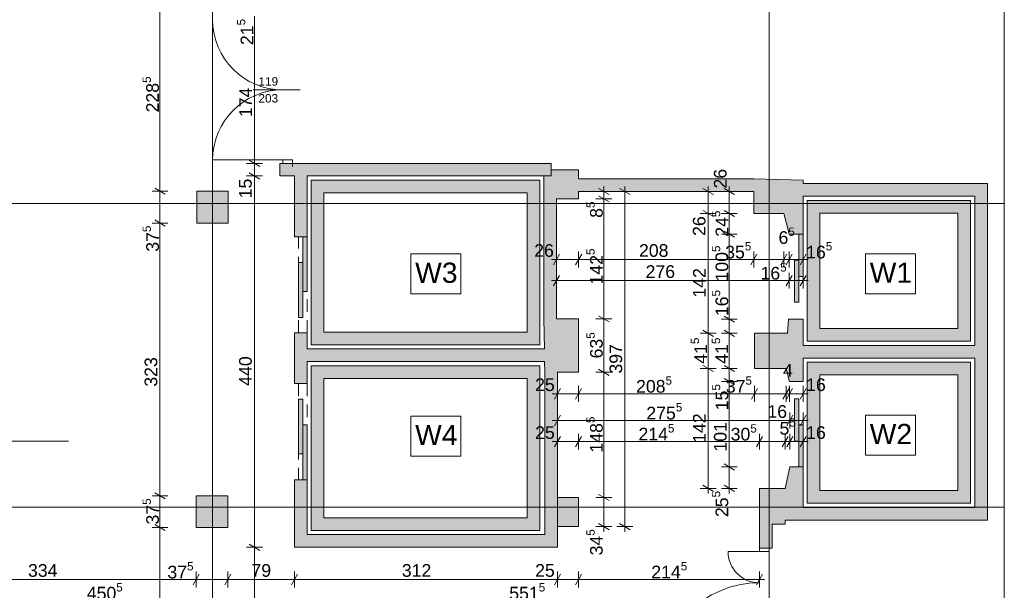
# Paper-space layout 'A-03 INWENTARYZACJA - PIĘTRO 0' of a CAD drawing. Header units: millimetres. Extents: x 0 to 594, y 0 to 297.
# Tile 6 of 11: x 176 to 293, y 100 to 167. Entities that reach past the tile are written whole.
import ezdxf
from ezdxf.xclip import XClip

# ---------------------------------------------------------------- set-up
doc = ezdxf.new("R2010")
doc.units = ezdxf.units.MM
doc.header["$MEASUREMENT"] = 0
doc.header["$XCLIPFRAME"] = 0
for name, pattern in [('ACAD_ISO03W100', [300, 120, -180]), ('DASHDOTX2', [1000, 500, -250, 0, -250]), ('Przer. długie kreski', [2.5, 1.5, -1]), ('PRZERYWANA_DU_A', [550, 350.0000000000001, -199.9999999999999])]:
    doc.linetypes.add(name, pattern=pattern)
for name, color, linetype, lineweight in [('0_Nr_pióra__2', 8, 'Continuous', 13), ('A_linie przekroju_Nr_pióra__1', 7, 'Continuous', 20), ('A_opis pomieszczeń_Nr_pióra__1', 7, 'Continuous', 20), ('A_winda_Nr_pióra__1', 7, 'Continuous', 20), ('A_wymiary_Nr_pióra__1', 7, 'Continuous', 20), ('A_wymiary_Nr_pióra__2', 8, 'Continuous', 13), ('A_ściany_Nr_pióra__1', 7, 'Continuous', 20), ('Drzwi Archicad_Nr_pióra__1', 7, 'Continuous', 20), ('Znaczniki drzwi Archicada_Nr_pióra__3', 252, 'Continuous', 13)]:
    doc.layers.add(name, color=color, linetype=linetype, lineweight=lineweight)
doc.layers.add('A_osie_Nr_pióra__16', color=7, linetype='Continuous', lineweight=5, true_color=0x0f0f0f)
for name, color, linetype in [('A_podrys', 7, 'Continuous'), ('A_winda', 7, 'Continuous'), ('A_ściany', 7, 'Continuous')]:
    doc.layers.add(name, color=color, linetype=linetype)
doc.styles.add('STYL_AUTOMATYCZNY_1', font='arial.ttf')
doc.styles.add('STYL_AUTOMATYCZNY_4', font='arial.ttf')

# ---------------------------------------------------------------- blocks, each defined once
blk = doc.blocks.new('Rysunek_2_2', base_point=(-1576.42581689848, -299.4387813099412))
at = {"layer": 'A_winda', "linetype": 'Continuous', "lineweight": 0, "true_color": 0xfdfdfd}
h = blk.add_hatch(color=7, dxfattribs=at)
h.paths.add_polyline_path([(210.5962920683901, 148.3860527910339), (210.5962920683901, 128.8860527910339), (237.6855170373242, 128.8860527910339), (237.6855170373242, 148.3860527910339)])
h.paths.add_polyline_path([(236.1855170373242, 146.8860527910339), (236.1855170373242, 130.3860527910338), (212.0962920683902, 130.3860527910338), (212.0962920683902, 146.8860527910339)], flags=0)
h = blk.add_hatch(color=7, dxfattribs=at)
h.paths.add_polyline_path([(269.405517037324, 145.9860527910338), (269.405517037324, 129.3115527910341), (288.7655170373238, 129.3115527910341), (288.7655170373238, 145.9860527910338)])
h.paths.add_polyline_path([(287.2655170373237, 144.4860527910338), (287.2655170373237, 130.8115527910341), (270.905517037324, 130.8115527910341), (270.905517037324, 144.4860527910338)], flags=0)
for points in [[(209.59629206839, 135.1960527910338), (210.09629206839, 135.1960527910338), (210.09629206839, 141.6960527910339), (209.59629206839, 141.6960527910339)], [(268.405517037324, 136.9874520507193), (268.9055170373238, 136.9874520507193), (268.9055170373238, 141.9874520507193), (268.405517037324, 141.9874520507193)], [(267.9055170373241, 133.9280147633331), (268.405517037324, 133.9280147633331), (268.405517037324, 138.9280147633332), (267.9055170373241, 138.9280147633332)], [(209.0962920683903, 132.1366155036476), (209.59629206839, 132.1366155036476), (209.59629206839, 138.6366155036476), (209.0962920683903, 138.6366155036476)], [(209.0962920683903, 122.45549007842), (209.0962920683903, 115.95549007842), (209.59629206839, 115.95549007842), (209.59629206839, 122.45549007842)], [(267.9055170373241, 122.4679843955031), (267.9055170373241, 117.467984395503), (268.405517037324, 117.467984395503), (268.405517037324, 122.4679843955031)], [(209.59629206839, 119.3960527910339), (209.59629206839, 112.8960527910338), (210.09629206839, 112.8960527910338), (210.09629206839, 119.3960527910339)], [(268.405517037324, 119.4085471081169), (268.405517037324, 114.4085471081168), (268.9055170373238, 114.4085471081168), (268.9055170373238, 119.4085471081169)]]:
    blk.add_hatch(color=7, dxfattribs=at).paths.add_polyline_path(points)
h = blk.add_hatch(color=7, dxfattribs=at)
h.paths.add_polyline_path([(210.5962920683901, 126.3860527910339), (210.5962920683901, 106.8860527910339), (237.6855170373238, 106.8860527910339), (237.6855170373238, 126.3860527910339)])
h.paths.add_polyline_path([(236.1855170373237, 124.8860527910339), (236.1855170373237, 108.3860527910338), (212.0962920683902, 108.3860527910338), (212.0962920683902, 124.8860527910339)], flags=0)
h = blk.add_hatch(color=7, dxfattribs=at)
h.paths.add_polyline_path([(288.7655170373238, 126.811552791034), (269.405517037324, 126.811552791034), (269.405517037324, 110.1040527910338), (288.7655170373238, 110.1040527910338)])
h.paths.add_polyline_path([(287.2655170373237, 125.311552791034), (287.2655170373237, 111.6040527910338), (270.905517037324, 111.6040527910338), (270.905517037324, 125.311552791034)], flags=0)
at = {"layer": 'A_ściany', "linetype": 'Continuous', "lineweight": 0, "true_color": 0x000000}
for points in [[(206.8562920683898, 148.8860527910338), (239.0555170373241, 148.8860527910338), (239.0555170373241, 150.3860527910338), (208.3562920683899, 150.3860527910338)], [(206.8562920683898, 148.8860527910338), (208.3562921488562, 150.3860528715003), (206.8562920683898, 150.3860528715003)], [(242.2955170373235, 146.186052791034), (242.2955170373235, 149.636052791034), (239.0516011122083, 149.636052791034), (239.0516011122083, 148.8860527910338), (238.1755170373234, 148.8860527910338), (238.1755170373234, 146.186052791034)], [(210.09629206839, 148.8860527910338), (208.5962920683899, 148.8860527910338), (208.5962920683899, 141.6960527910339), (210.09629206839, 141.6960527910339)], [(242.2955170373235, 147.0360527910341), (263.0755170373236, 147.0360527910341), (263.0755170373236, 148.5360527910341), (242.2955170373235, 148.5360527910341)], [(268.9055173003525, 148.3761220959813), (263.0755170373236, 148.5360527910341), (263.0755170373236, 144.4325283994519), (266.6155170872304, 144.4325283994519), (267.265516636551, 141.9874517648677), (268.9055173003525, 141.9874523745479)], [(290.7655170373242, 147.9860527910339), (268.9055173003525, 147.9860527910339), (268.9055173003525, 146.4860527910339), (290.7655170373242, 146.4860527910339)], [(197.0212048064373, 147.0760527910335), (197.0212048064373, 143.3160527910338), (200.7212048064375, 143.3160527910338), (200.7212048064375, 147.0760527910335)], [(239.6755170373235, 131.956052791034), (239.6755170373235, 146.186052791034), (238.1755170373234, 146.186052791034), (238.1755170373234, 131.956052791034)], [(290.765517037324, 108.1040527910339), (290.765517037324, 146.4860527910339), (289.2655170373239, 146.4860527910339), (289.2655170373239, 109.6040527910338)], [(242.2855170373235, 125.6260527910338), (242.2855170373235, 131.956052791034), (238.1755170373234, 131.956052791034), (238.2855170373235, 125.6260527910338)], [(267.055400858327, 130.242497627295), (263.1554009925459, 130.242497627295), (263.1554009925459, 126.0824980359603), (266.8854011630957, 126.0824980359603), (267.3064932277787, 124.5285472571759), (268.9055173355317, 124.5285472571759), (268.9055173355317, 131.9174520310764), (267.185516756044, 131.9174520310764)], [(208.5962920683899, 130.2960527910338), (208.5962920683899, 124.2960527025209), (210.0962919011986, 124.2960527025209), (210.0962919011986, 130.2960527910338)], [(268.9055173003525, 127.311552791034), (289.2655170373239, 127.311552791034), (289.2655170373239, 128.811552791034), (268.9055173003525, 128.811552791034)], [(210.09629206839, 126.8860527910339), (238.2636213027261, 126.8860527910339), (238.2375549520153, 128.3860527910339), (210.09629206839, 128.3860527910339)], [(239.7855170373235, 104.8860527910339), (239.7855170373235, 125.6260527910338), (238.2855170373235, 125.6260527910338), (238.2855170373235, 106.3860527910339)], [(263.725517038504, 111.8732578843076), (263.725517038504, 107.6211475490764), (266.7944312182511, 107.6211475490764), (266.7944312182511, 108.1040527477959), (268.9055173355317, 108.1040527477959), (268.9055173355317, 114.4085471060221), (267.3264928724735, 114.4085471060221), (266.7944312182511, 111.8732578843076)], [(208.5962920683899, 104.8860527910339), (210.0962919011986, 106.3860526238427), (210.0962919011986, 112.8960527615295), (208.5962920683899, 112.8960527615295)], [(196.9412048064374, 110.9960527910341), (196.9412048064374, 107.2260527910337), (200.6912048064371, 107.2260527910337), (200.6912048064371, 110.9960527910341)], [(242.2755170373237, 107.3360527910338), (242.2755170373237, 110.7860527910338), (239.7855170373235, 110.7860527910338), (239.7855170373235, 107.3360527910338)], [(268.9055173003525, 108.1040527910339), (290.765517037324, 108.1040527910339), (289.2655170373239, 109.6040527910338), (268.9055173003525, 109.6040527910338)], [(263.7255171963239, 104.8010140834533), (265.2255172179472, 104.8010140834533), (265.2255172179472, 107.6211475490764), (263.7255171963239, 107.6211475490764)], [(238.2855170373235, 106.3860527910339), (210.09629206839, 106.3860527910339), (208.5962920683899, 104.8860527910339), (239.7855170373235, 104.8860527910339)]]:
    blk.add_hatch(color=18, dxfattribs=at).paths.add_polyline_path(points)
at = {"layer": '0_Nr_pióra__2', "color": 8, "linetype": 'PRZERYWANA_DU_A', "lineweight": 13, "flags": 128}
blk.add_lwpolyline([(292.7655170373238, 79.63605279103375), (292.765517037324, 174.6360527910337)], dxfattribs=at)
at = {"layer": 'A_linie przekroju_Nr_pióra__1', "color": 7, "linetype": 'ACAD_ISO03W100', "lineweight": 20}
blk.add_line((61.79929012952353, 117.4687606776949), (292.7655184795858, 117.4687606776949), dxfattribs=at)
at = {"layer": 'A_opis pomieszczeń_Nr_pióra__1', "color": 7, "linetype": 'Continuous', "lineweight": 20}
for p, q in [((228.3444189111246, 139.6775390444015), (222.4074711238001, 139.6775390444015)), ((222.4074711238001, 139.6775390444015), (222.4074711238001, 134.9062547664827)), ((228.3444189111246, 134.9062547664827), (228.3444189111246, 139.6775390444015)), ((282.2432567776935, 139.6775348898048), (276.3063131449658, 139.6775348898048)), ((276.3063131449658, 139.6775348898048), (276.3063131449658, 134.9062589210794)), ((282.2432567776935, 134.9062589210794), (282.2432567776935, 139.6775348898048)), ((222.4074711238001, 134.9062547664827), (228.3444189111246, 134.9062547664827)), ((276.3063131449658, 134.9062589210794), (282.2432567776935, 134.9062589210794)), ((228.3444189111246, 120.4447351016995), (222.4074711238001, 120.4447351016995)), ((222.4074711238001, 120.4447351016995), (222.4074711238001, 115.6734549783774)), ((228.3444189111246, 115.6734549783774), (228.3444189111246, 120.4447351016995)), ((282.2432567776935, 120.5624805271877), (276.3063131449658, 120.5624805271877)), ((276.3063131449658, 120.5624805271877), (276.3063131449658, 115.7912004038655)), ((282.2432567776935, 115.7912004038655), (282.2432567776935, 120.5624805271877)), ((222.4074711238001, 115.6734549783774), (228.3444189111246, 115.6734549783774)), ((276.3063131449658, 115.7912004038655), (282.2432567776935, 115.7912004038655))]:
    blk.add_line(p, q, dxfattribs=at)
at = {"layer": 'A_osie_Nr_pióra__16', "color": 250, "linetype": 'DASHDOTX2', "lineweight": 5, "true_color": 0x0f0f0f}
for p, q in [((198.8712902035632, 229.0940283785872), (198.8712902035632, 29.59618951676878)), ((264.8712925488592, 229.0940283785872), (264.8712925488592, 29.59618951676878)), ((292.7655161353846, 145.6360560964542), (68.56662460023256, 145.6360560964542)), ((292.7655161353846, 109.6360547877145), (68.56662460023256, 109.6360547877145))]:
    blk.add_line(p, q, dxfattribs=at)
at = {"layer": 'A_winda_Nr_pióra__1', "color": 7, "linetype": 'Przer. długie kreski', "lineweight": 20}
for p, q in [((209.0962928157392, 130.2960525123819), (209.0962928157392, 141.6960540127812)), ((210.0962917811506, 130.2960525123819), (210.0962917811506, 141.2960535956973)), ((209.0962928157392, 124.2960545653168), (209.0962928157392, 112.8960530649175)), ((210.0962917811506, 124.2960545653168), (210.0962917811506, 113.2960534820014))]:
    blk.add_line(p, q, dxfattribs=at)
at = {"layer": 'A_winda_Nr_pióra__1', "color": 7, "linetype": 'PRZERYWANA_DU_A', "lineweight": 20, "flags": 128}
for points in [[(210.5962920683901, 148.3860527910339), (237.6855170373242, 148.3860527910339), (237.6855170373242, 128.8860527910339), (210.5962920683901, 128.8860527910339)], [(236.1855170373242, 146.8860527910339), (236.1855170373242, 130.3860527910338), (212.0962920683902, 130.3860527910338), (212.0962920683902, 146.8860527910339)], [(269.405517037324, 145.9860527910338), (288.7655170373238, 145.9860527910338), (288.7655170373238, 129.3115527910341), (269.405517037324, 129.3115527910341)], [(287.2655170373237, 144.4860527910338), (287.2655170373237, 130.8115527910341), (270.905517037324, 130.8115527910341), (270.905517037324, 144.4860527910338)], [(210.5962920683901, 126.3860527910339), (237.6855170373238, 126.3860527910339), (237.6855170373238, 106.8860527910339), (210.5962920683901, 106.8860527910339)], [(288.7655170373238, 126.811552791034), (269.405517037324, 126.811552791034), (269.405517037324, 110.1040527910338), (288.7655170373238, 110.1040527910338)], [(287.2655170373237, 125.311552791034), (287.2655170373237, 111.6040527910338), (270.905517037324, 111.6040527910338), (270.905517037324, 125.311552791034)], [(236.1855170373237, 124.8860527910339), (236.1855170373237, 108.3860527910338), (212.0962920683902, 108.3860527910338), (212.0962920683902, 124.8860527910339)]]:
    blk.add_lwpolyline(points, close=True, dxfattribs=at)
at = {"layer": 'A_winda_Nr_pióra__1', "color": 7, "linetype": 'Continuous', "lineweight": 20, "flags": 128}
for points in [[(209.59629206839, 135.1960527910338), (209.59629206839, 141.6960527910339), (210.09629206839, 141.6960527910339), (210.09629206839, 135.1960527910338)], [(268.405517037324, 136.9874520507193), (268.405517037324, 141.9874520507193), (268.9055170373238, 141.9874520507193), (268.9055170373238, 136.9874520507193)], [(267.9055170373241, 133.9280147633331), (267.9055170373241, 138.9280147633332), (268.405517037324, 138.9280147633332), (268.405517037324, 133.9280147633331)], [(209.0962920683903, 132.1366155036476), (209.0962920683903, 138.6366155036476), (209.59629206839, 138.6366155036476), (209.59629206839, 132.1366155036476)], [(209.0962920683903, 122.45549007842), (209.0962920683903, 115.95549007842), (209.59629206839, 115.95549007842), (209.59629206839, 122.45549007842)], [(267.9055170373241, 122.4679843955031), (267.9055170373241, 117.467984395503), (268.405517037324, 117.467984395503), (268.405517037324, 122.4679843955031)], [(209.59629206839, 119.3960527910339), (209.59629206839, 112.8960527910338), (210.09629206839, 112.8960527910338), (210.09629206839, 119.3960527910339)], [(268.405517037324, 119.4085471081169), (268.405517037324, 114.4085471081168), (268.9055170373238, 114.4085471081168), (268.9055170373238, 119.4085471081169)]]:
    blk.add_lwpolyline(points, close=True, dxfattribs=at)
at = {"layer": 'A_wymiary_Nr_pióra__1', "color": 7, "linetype": 'Continuous', "lineweight": 20}
for p, q in [((203.2312901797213, 150.7468969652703), (204.4812920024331, 150.0252102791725)), ((203.2312901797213, 149.2468964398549), (204.4812920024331, 148.5252097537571)), ((192.0262057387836, 147.4368965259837), (193.2762034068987, 146.7152098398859)), ((245.9005190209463, 146.6752093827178), (244.6505171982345, 147.3968960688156)), ((248.4005185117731, 146.6752093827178), (247.1505166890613, 147.3968960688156)), ((258.280402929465, 146.6752093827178), (257.0304011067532, 147.3968960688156)), ((260.7804024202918, 146.6752093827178), (259.53040059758, 147.3968960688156)), ((244.6505171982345, 146.5468946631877), (245.9005190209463, 145.8252079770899)), ((257.0304011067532, 144.7933723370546), (258.280402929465, 144.0716856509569)), ((259.53040059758, 144.7933723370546), (260.7804024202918, 144.0716856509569)), ((192.0262057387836, 143.676895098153), (193.2762034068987, 142.9552084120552)), ((259.53040059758, 142.3482966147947), (260.7804024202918, 141.6266099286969)), ((240.0363597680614, 139.6124531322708), (239.3146730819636, 138.362451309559)), ((242.6563606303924, 139.6124531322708), (241.9346739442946, 138.362451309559)), ((263.4363613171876, 139.6124531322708), (262.7146746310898, 138.362451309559)), ((266.9763602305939, 139.6124531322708), (266.2546735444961, 138.362451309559)), ((267.6263593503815, 139.6124531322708), (266.9046726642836, 138.362451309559)), ((268.5446747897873, 138.362451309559), (269.2663614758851, 139.6124531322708)), ((240.0363597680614, 137.1124536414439), (239.3146730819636, 135.8624518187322)), ((267.6263593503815, 137.1124536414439), (266.9046726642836, 135.8624518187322)), ((268.5446747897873, 135.8624518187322), (269.2663614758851, 137.1124536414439)), ((244.6505171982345, 132.3168982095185), (245.9005190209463, 131.595207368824)), ((259.53040059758, 132.2782936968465), (260.7804024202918, 131.5566070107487)), ((257.0304011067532, 130.6033431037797), (258.280402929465, 129.8816522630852)), ((259.53040059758, 130.6033431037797), (260.7804024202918, 129.8816522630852)), ((257.0304011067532, 126.4433412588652), (258.280402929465, 125.7216545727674)), ((259.53040059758, 126.4433412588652), (260.7804024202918, 125.7216545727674)), ((244.6505171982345, 125.9868964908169), (245.9005190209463, 125.2652098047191)), ((259.53040059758, 124.8893891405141), (260.7804024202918, 124.1677024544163)), ((240.1463610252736, 123.7074977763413), (239.4246743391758, 122.4575001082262)), ((242.6463605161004, 123.7074977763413), (241.9246738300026, 122.4575001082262)), ((263.5162459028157, 123.7074977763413), (262.7945592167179, 122.4575001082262)), ((267.2462428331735, 123.7074977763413), (266.5245561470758, 122.4575001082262)), ((267.6673361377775, 123.7074977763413), (266.9456494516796, 122.4575001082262)), ((268.5446747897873, 122.4575001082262), (269.2663614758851, 123.7074977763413)), ((240.1463610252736, 120.5335479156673), (239.4246743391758, 119.2835460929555)), ((267.6873363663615, 120.5335479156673), (266.9656496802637, 119.2835460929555)), ((268.5446747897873, 119.2835460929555), (269.2663614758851, 120.5335479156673)), ((240.1463610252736, 118.0335484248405), (239.4246743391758, 116.7835466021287)), ((242.6363604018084, 118.0335484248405), (241.9146737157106, 116.7835466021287)), ((264.0863604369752, 118.0335484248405), (263.3646737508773, 116.7835466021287)), ((267.1552737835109, 118.0335484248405), (266.4335870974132, 116.7835466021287)), ((267.6873363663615, 118.0335484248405), (266.9656496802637, 116.7835466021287)), ((268.5446747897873, 116.7835466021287), (269.2663614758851, 118.0335484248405)), ((259.53040059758, 114.7693898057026), (260.7804024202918, 114.0477031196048)), ((257.0304011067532, 112.234101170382), (258.280402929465, 111.5124144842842)), ((259.53040059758, 112.234101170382), (260.7804024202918, 111.5124144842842)), ((192.0262057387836, 111.356895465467), (193.2762034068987, 110.6352087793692)), ((244.6505171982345, 111.1468972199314), (245.9005190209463, 110.4252105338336)), ((192.0262057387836, 107.5868980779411), (193.2762034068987, 106.8652072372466)), ((244.6505171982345, 107.6968951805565), (245.9005190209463, 106.9752084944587)), ((247.1505166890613, 107.6968951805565), (248.4005185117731, 106.9752084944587)), ((203.2312901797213, 105.2468962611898), (204.4812920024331, 104.525209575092)), ((197.3020491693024, 101.6988748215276), (196.5803624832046, 100.4488771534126)), ((201.052050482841, 101.6988748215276), (200.3303596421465, 100.4488771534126)), ((208.9571345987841, 101.6988748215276), (208.2354479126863, 100.4488771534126)), ((240.1463610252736, 101.6988748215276), (239.4246743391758, 100.4488771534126)), ((242.6363604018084, 101.6988748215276), (241.9146737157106, 100.4488771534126)), ((263.3646737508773, 100.4488771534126), (264.0863604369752, 101.6988748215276))]:
    blk.add_line(p, q, dxfattribs=at)
at = {"layer": 'A_wymiary_Nr_pióra__2', "color": 8, "linetype": 'Continuous', "lineweight": 13}
for p, q in [((192.6512066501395, 147.0760531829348), (192.6512066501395, 169.9460528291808)), ((203.8562910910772, 150.3860536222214), (203.8562910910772, 167.8060532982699)), ((204.793792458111, 150.3860536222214), (202.9187938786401, 150.3860536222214)), ((203.8562910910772, 148.886053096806), (203.8562910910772, 150.3860536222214)), ((204.793792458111, 148.886053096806), (202.9187938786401, 148.886053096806)), ((203.8562910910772, 104.8860529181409), (203.8562910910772, 148.886053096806)), ((245.2755181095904, 147.0360527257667), (245.2755181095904, 147.6473019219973)), ((247.7755176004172, 147.0360527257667), (247.7755176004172, 147.6473019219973)), ((257.6554020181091, 147.0360527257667), (257.6554020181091, 147.6473019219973)), ((260.1554015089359, 147.0360527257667), (260.1554015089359, 147.6473019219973)), ((193.5887038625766, 147.0760531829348), (191.7137052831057, 147.0760531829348)), ((192.6512066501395, 143.3160517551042), (192.6512066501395, 147.0760531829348)), ((246.2130153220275, 147.0360527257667), (244.3380167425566, 147.0360527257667)), ((246.2130153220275, 146.1860513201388), (244.3380167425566, 146.1860513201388)), ((245.2755181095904, 146.1860513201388), (245.2755181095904, 147.0360527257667)), ((245.2755181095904, 131.9560548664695), (245.2755181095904, 146.1860513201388)), ((248.713018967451, 147.0360527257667), (246.8380162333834, 147.0360527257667)), ((247.7755176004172, 107.3360518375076), (247.7755176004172, 147.0360527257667)), ((258.5928992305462, 147.0360527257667), (256.7179006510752, 147.0360527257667)), ((257.6554020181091, 144.4325289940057), (257.6554020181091, 147.0360527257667)), ((261.0929028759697, 147.0360527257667), (259.2179001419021, 147.0360527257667)), ((260.1554015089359, 144.4325289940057), (260.1554015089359, 147.0360527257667)), ((258.5928992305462, 144.4325289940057), (256.7179006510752, 144.4325289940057)), ((257.6554020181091, 130.2424997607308), (257.6554020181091, 144.4325289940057)), ((261.0929028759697, 144.4325289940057), (259.2179001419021, 144.4325289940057)), ((260.1554015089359, 141.9874532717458), (260.1554015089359, 144.4325289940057)), ((193.5887038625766, 143.3160517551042), (191.7137052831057, 143.3160517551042)), ((192.6512066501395, 110.9960521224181), (192.6512066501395, 143.3160517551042)), ((261.0929028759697, 141.9874532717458), (259.2179001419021, 141.9874532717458)), ((260.1554015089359, 131.9174503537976), (260.1554015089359, 141.9874532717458)), ((239.0642672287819, 138.9874522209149), (239.6755164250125, 138.9874522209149)), ((239.6755164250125, 138.0499508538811), (239.6755164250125, 139.9249535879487)), ((239.6755164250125, 138.9874522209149), (242.2955172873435, 138.9874522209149)), ((242.2955172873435, 138.0499508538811), (242.2955172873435, 139.9249535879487)), ((242.2955172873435, 138.9874522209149), (263.0755179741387, 138.9874522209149)), ((263.0755179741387, 138.0499508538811), (263.0755179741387, 139.9249535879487)), ((263.0755179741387, 138.9874522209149), (266.615516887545, 138.9874522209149)), ((266.615516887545, 138.0499508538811), (266.615516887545, 139.9249535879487)), ((266.615516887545, 138.9874522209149), (267.2655160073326, 138.9874522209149)), ((267.2655160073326, 138.0499508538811), (267.2655160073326, 139.9249535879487)), ((267.2655160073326, 138.9874522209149), (268.9055181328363, 138.9874522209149)), ((268.9055181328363, 138.0499508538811), (268.9055181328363, 139.9249535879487)), ((268.9055181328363, 138.9874522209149), (269.5167673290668, 138.9874522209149)), ((239.6755164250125, 135.5499513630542), (239.6755164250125, 137.4249499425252)), ((267.2655160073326, 135.5499513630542), (267.2655160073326, 137.4249499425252)), ((268.9055181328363, 135.5499513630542), (268.9055181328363, 137.4249499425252)), ((239.0642672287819, 136.4874527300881), (239.6755164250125, 136.4874527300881)), ((239.6755164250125, 136.4874527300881), (267.2655160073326, 136.4874527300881)), ((267.2655160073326, 136.4874527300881), (268.9055181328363, 136.4874527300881)), ((268.9055181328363, 136.4874527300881), (269.5167673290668, 136.4874527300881)), ((246.2130153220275, 131.9560548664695), (244.3380167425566, 131.9560548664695)), ((245.2755181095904, 125.626053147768), (245.2755181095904, 131.9560548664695)), ((261.0929028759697, 131.9174503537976), (259.2179001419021, 131.9174503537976)), ((260.1554015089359, 130.2424997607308), (260.1554015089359, 131.9174503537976)), ((258.5928992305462, 130.2424997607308), (256.7179006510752, 130.2424997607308)), ((257.6554020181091, 126.0824979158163), (257.6554020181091, 130.2424997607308)), ((261.0929028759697, 130.2424997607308), (259.2179001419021, 130.2424997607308)), ((260.1554015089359, 126.0824979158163), (260.1554015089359, 130.2424997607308)), ((246.2130153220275, 125.626053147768), (244.3380167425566, 125.626053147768)), ((245.2755181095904, 110.7860538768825), (245.2755181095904, 125.626053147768)), ((258.5928992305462, 126.0824979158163), (256.7179006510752, 126.0824979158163)), ((257.6554020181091, 111.8732578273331), (257.6554020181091, 126.0824979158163)), ((261.0929028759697, 126.0824979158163), (259.2179001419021, 126.0824979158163)), ((260.1554015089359, 124.5285457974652), (260.1554015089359, 126.0824979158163)), ((239.7855176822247, 122.1449996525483), (239.7855176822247, 124.0199982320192)), ((242.2855171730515, 122.1449996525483), (242.2855171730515, 124.0199982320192)), ((261.0929028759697, 124.5285457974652), (259.2179001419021, 124.5285457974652)), ((260.1554015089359, 114.4085464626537), (260.1554015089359, 124.5285457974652)), ((263.1554025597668, 122.1449996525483), (263.1554025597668, 124.0199982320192)), ((266.8853994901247, 122.1449996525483), (266.8853994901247, 124.0199982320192)), ((267.3064927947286, 122.1449996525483), (267.3064927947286, 124.0199982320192)), ((268.9055181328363, 122.1449996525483), (268.9055181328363, 124.0199982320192)), ((239.1742684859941, 123.0824968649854), (239.7855176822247, 123.0824968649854)), ((239.7855176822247, 123.0824968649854), (242.2855171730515, 123.0824968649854)), ((242.2855171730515, 123.0824968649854), (263.1554025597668, 123.0824968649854)), ((263.1554025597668, 123.0824968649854), (266.8853994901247, 123.0824968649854)), ((266.8853994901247, 123.0824968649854), (267.3064927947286, 123.0824968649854)), ((267.3064927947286, 123.0824968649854), (268.9055181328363, 123.0824968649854)), ((268.9055181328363, 123.0824968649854), (269.5167673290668, 123.0824968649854)), ((239.7855176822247, 118.9710456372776), (239.7855176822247, 120.8460483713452)), ((267.3264930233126, 118.9710456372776), (267.3264930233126, 120.8460483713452)), ((268.9055181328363, 118.9710456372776), (268.9055181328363, 120.8460483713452)), ((239.1742684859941, 119.9085470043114), (239.7855176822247, 119.9085470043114)), ((239.7855176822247, 119.9085470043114), (267.3264930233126, 119.9085470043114)), ((267.3264930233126, 119.9085470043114), (268.9055181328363, 119.9085470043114)), ((268.9055181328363, 119.9085470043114), (269.5167673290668, 119.9085470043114)), ((239.7855176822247, 116.4710461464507), (239.7855176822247, 118.3460488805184)), ((242.2755170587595, 116.4710461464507), (242.2755170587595, 118.3460488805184)), ((263.7255170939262, 116.4710461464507), (263.7255170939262, 118.3460488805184)), ((266.794430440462, 116.4710461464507), (266.794430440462, 118.3460488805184)), ((267.3264930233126, 116.4710461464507), (267.3264930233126, 118.3460488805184)), ((268.9055181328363, 116.4710461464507), (268.9055181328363, 118.3460488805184)), ((239.1742684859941, 117.4085475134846), (239.7855176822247, 117.4085475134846)), ((239.7855176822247, 117.4085475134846), (242.2755170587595, 117.4085475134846)), ((242.2755170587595, 117.4085475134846), (263.7255170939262, 117.4085475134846)), ((263.7255170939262, 117.4085475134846), (266.794430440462, 117.4085475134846)), ((266.794430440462, 117.4085475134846), (267.3264930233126, 117.4085475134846)), ((267.3264930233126, 117.4085475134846), (268.9055181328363, 117.4085475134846)), ((268.9055181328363, 117.4085475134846), (269.5167673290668, 117.4085475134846)), ((261.0929028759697, 114.4085464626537), (259.2179001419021, 114.4085464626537)), ((260.1554015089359, 111.8732578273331), (260.1554015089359, 114.4085464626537)), ((193.5887038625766, 110.9960521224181), (191.7137052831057, 110.9960521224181)), ((192.6512066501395, 107.2260547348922), (192.6512066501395, 110.9960521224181)), ((258.5928992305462, 111.8732578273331), (256.7179006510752, 111.8732578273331)), ((257.6554020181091, 111.2620086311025), (257.6554020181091, 111.8732578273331)), ((261.0929028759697, 111.8732578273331), (259.2179001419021, 111.8732578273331)), ((260.1554015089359, 111.2620086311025), (260.1554015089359, 111.8732578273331)), ((246.2130153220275, 110.7860538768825), (244.3380167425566, 110.7860538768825)), ((245.2755181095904, 107.3360518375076), (245.2755181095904, 110.7860538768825)), ((193.5887038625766, 107.2260547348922), (191.7137052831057, 107.2260547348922)), ((192.6512066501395, 84.88605283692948), (192.6512066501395, 107.2260547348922)), ((246.2130153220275, 107.3360518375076), (244.3380167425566, 107.3360518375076)), ((245.2755181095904, 106.724802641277), (245.2755181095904, 107.3360518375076)), ((248.713018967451, 107.3360518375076), (246.8380162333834, 107.3360518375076)), ((247.7755176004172, 106.724802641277), (247.7755176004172, 107.3360518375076)), ((204.793792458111, 104.8860529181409), (202.9187938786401, 104.8860529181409)), ((203.8562910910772, 84.88605283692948), (203.8562910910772, 104.8860529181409)), ((196.9412058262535, 100.1363766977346), (196.9412058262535, 102.0113752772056)), ((200.6912029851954, 100.1363766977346), (200.6912029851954, 102.0113752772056)), ((208.5962912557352, 100.1363766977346), (208.5962912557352, 102.0113752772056)), ((239.7855176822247, 100.1363766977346), (239.7855176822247, 102.0113752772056)), ((242.2755170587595, 100.1363766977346), (242.2755170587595, 102.0113752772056)), ((263.7255170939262, 100.1363766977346), (263.7255170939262, 102.0113752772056)), ((163.5449786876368, 101.0738739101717), (196.9412058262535, 101.0738739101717)), ((196.9412058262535, 101.0738739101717), (200.6912029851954, 101.0738739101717)), ((200.6912029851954, 101.0738739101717), (208.5962912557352, 101.0738739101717)), ((208.5962912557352, 101.0738739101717), (239.7855176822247, 101.0738739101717)), ((239.7855176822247, 101.0738739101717), (242.2755170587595, 101.0738739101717)), ((242.2755170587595, 101.0738739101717), (263.7255170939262, 101.0738739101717)), ((263.7255170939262, 101.0738739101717), (264.3367662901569, 101.0738739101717))]:
    blk.add_line(p, q, dxfattribs=at)
at = {"layer": 'A_ściany_Nr_pióra__1', "color": 7, "linetype": 'Continuous', "lineweight": 20}
for p, q in [((206.8562921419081, 150.3860536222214), (206.8562921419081, 150.0160535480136)), ((207.2062919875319, 150.3860536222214), (206.8562921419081, 150.3860536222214)), ((208.3562926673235, 150.3860536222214), (207.2062919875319, 150.3860536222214)), ((208.3562926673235, 150.3860536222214), (208.3562926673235, 150.0160535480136)), ((208.5962912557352, 141.6960540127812), (210.0962917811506, 141.6960540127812)), ((268.9055181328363, 141.9874532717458), (267.2655160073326, 141.9874532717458)), ((267.1855150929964, 131.9174503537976), (268.9055181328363, 131.9174503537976)), ((208.5962912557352, 130.2960525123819), (210.0962917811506, 130.2960525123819)), ((210.0962917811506, 124.2960545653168), (208.5962912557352, 124.2960545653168)), ((268.9055181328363, 124.5285457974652), (267.3064927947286, 124.5285457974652)), ((267.3264930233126, 114.4085464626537), (268.9055181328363, 114.4085464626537)), ((210.0962917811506, 112.8960530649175), (208.5962912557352, 112.8960530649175)), ((263.7255170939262, 104.80101247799), (263.7255170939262, 105.1710125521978)), ((265.2255176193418, 104.80101247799), (265.2255176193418, 105.1710125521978)), ((263.7255170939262, 104.80101247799), (264.8755177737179, 104.80101247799)), ((264.8755177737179, 104.80101247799), (265.2255176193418, 104.80101247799))]:
    blk.add_line(p, q, dxfattribs=at)
at = {"layer": 'A_ściany_Nr_pióra__1', "color": 7, "linetype": 'Continuous', "lineweight": 20, "flags": 128}
for points in [[(206.8562920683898, 150.3860528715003), (206.8562920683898, 148.8860527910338)], [(239.0555170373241, 150.3860527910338), (208.3562920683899, 150.3860527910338)], [(242.2955170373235, 149.636052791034), (239.0516011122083, 149.636052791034)], [(239.0516011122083, 149.636052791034), (239.0516011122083, 148.8860527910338)], [(239.0555170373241, 148.8860527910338), (239.0555170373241, 150.3860527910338)], [(242.2955170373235, 148.5360527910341), (242.2955170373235, 149.636052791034)], [(206.8562920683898, 148.8860527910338), (208.5962920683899, 148.8860527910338)], [(208.5962920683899, 148.8860527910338), (208.5962920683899, 141.6960527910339)], [(210.09629206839, 141.6960527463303), (210.09629206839, 148.8860527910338)], [(210.09629206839, 148.8860527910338), (239.0555170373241, 148.8860527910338)], [(239.0516011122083, 148.8860527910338), (238.1755170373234, 148.8860527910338)], [(238.1755170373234, 148.8860527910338), (238.1755170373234, 146.186052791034)], [(263.0755170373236, 148.5360527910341), (242.2955170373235, 148.5360527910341)], [(268.9055173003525, 148.3761220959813), (263.0755170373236, 148.5360527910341)], [(268.9055173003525, 147.9860527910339), (268.9055173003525, 148.3761220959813)], [(290.7655170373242, 147.9860527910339), (268.9055173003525, 147.9860527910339)], [(290.7655170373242, 146.4860527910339), (290.7655170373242, 147.9860527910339)], [(197.0212048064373, 147.0760527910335), (197.0212048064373, 143.3160527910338)], [(200.7212048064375, 147.0760527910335), (197.0212048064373, 147.0760527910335)], [(200.7212048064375, 143.3160527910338), (200.7212048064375, 147.0760527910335)], [(238.1755170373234, 146.186052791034), (238.1755170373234, 131.956052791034)], [(239.6755170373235, 131.956052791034), (239.6755170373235, 146.186052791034)], [(239.6755170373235, 146.186052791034), (242.2955170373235, 146.186052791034)], [(242.2955170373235, 146.186052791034), (242.2955170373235, 147.0360527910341)], [(242.2955170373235, 147.0360527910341), (263.0755170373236, 147.0360527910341)], [(263.0755170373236, 147.0360527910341), (263.0755170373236, 144.4325283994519)], [(268.9055173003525, 141.9874522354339), (268.9055173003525, 146.4860527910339)], [(268.9055173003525, 146.4860527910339), (289.2655170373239, 146.4860527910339)], [(289.2655170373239, 146.4860527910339), (289.2655170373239, 128.811552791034)], [(290.765517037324, 108.1040527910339), (290.765517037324, 146.4860527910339)], [(263.0755170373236, 144.4325283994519), (266.6155170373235, 144.432528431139)], [(266.6155170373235, 144.432528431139), (267.2655170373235, 141.9874517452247)], [(197.0212048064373, 143.3160527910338), (200.7212048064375, 143.3160527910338)], [(238.1755170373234, 131.956052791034), (238.2375549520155, 128.3860527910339)], [(242.2855170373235, 131.956052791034), (239.6755170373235, 131.956052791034)], [(242.2855170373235, 125.6260527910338), (242.2855170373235, 131.956052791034)], [(267.1855170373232, 131.9174517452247), (267.0554009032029, 130.2424980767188)], [(268.9055173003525, 128.811552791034), (268.9055173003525, 131.9174521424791)], [(208.5962920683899, 130.2960527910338), (208.5962920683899, 124.2960527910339)], [(210.09629206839, 128.3860527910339), (210.09629206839, 130.2960525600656)], [(267.0554009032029, 130.2424980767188), (263.1554009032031, 130.2424980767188)], [(263.1554009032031, 130.2424980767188), (263.1554009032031, 126.0824980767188)], [(289.2655170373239, 128.811552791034), (268.9055173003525, 128.811552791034)], [(238.2375549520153, 128.3860527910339), (210.09629206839, 128.3860527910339)], [(268.9055173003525, 124.5285468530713), (268.9055173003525, 127.311552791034)], [(268.9055173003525, 127.311552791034), (289.2655170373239, 127.311552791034)], [(289.2655170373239, 127.311552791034), (289.2655170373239, 109.6040527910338)], [(210.09629206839, 124.2960528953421), (210.09629206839, 126.8860527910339)], [(210.09629206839, 126.8860527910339), (238.2636213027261, 126.8860527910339)], [(238.2636213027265, 126.8860527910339), (238.2855170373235, 125.6260527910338)], [(238.2855170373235, 125.6260527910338), (238.2855170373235, 106.3860527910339)], [(239.7855170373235, 104.8860527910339), (239.7855170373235, 125.6260527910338)], [(239.7855170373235, 125.6260527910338), (242.2855170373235, 125.6260527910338)], [(263.1554009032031, 126.0824980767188), (266.8854009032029, 126.0824980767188)], [(266.8854009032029, 126.0824980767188), (267.3064929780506, 124.5285471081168)], [(267.3264929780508, 114.4085471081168), (266.7944316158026, 111.873257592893)], [(268.9055173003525, 109.6040527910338), (268.9055173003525, 114.4085469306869)], [(208.5962920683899, 112.8960527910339), (208.5962920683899, 104.8860527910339)], [(210.09629206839, 106.3860527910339), (210.09629206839, 112.8960527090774)], [(196.9412048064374, 110.9960527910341), (196.9412048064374, 107.2260527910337)], [(200.6912048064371, 110.9960527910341), (196.9412048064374, 110.9960527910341)], [(200.6912048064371, 107.2260527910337), (200.6912048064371, 110.9960527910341)], [(266.7944316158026, 111.873257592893), (263.7255170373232, 111.873257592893)], [(263.7255170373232, 111.873257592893), (263.7255171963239, 107.6211475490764)], [(242.2755170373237, 110.7860527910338), (239.7855170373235, 110.7860527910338)], [(239.7855170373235, 110.7860527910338), (239.7855170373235, 107.3360527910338)], [(242.2755170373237, 107.3360527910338), (242.2755170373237, 110.7860527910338)], [(289.2655170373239, 109.6040527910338), (268.9055173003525, 109.6040527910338)], [(263.7255171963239, 107.6211475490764), (263.7255171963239, 104.8010140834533)], [(265.2255171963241, 107.6211475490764), (266.794431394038, 107.6211475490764)], [(265.2255171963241, 104.8010140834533), (265.2255171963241, 107.6211475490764)], [(266.794431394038, 107.6211475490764), (266.794431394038, 108.1040526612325)], [(266.794431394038, 108.1040526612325), (268.9055173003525, 108.1040526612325)], [(268.9055173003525, 108.1040527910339), (290.765517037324, 108.1040527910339)], [(196.9412048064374, 107.2260527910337), (200.6912048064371, 107.2260527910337)], [(238.2855170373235, 106.3860527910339), (210.09629206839, 106.3860527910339)], [(239.7855170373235, 107.3360527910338), (242.2755170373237, 107.3360527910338)], [(208.5962920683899, 104.8860527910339), (239.7855170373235, 104.8860527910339)]]:
    blk.add_lwpolyline(points, dxfattribs=at)
at = {"layer": 'Drzwi Archicad_Nr_pióra__1', "color": 7, "linetype": 'Continuous', "lineweight": 20}
for p, q in [((207.2062919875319, 150.7860540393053), (198.8962925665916, 150.7860540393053)), ((207.2062919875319, 150.3860536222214), (207.2062919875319, 150.7860540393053)), ((207.2062919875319, 150.7860540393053), (208.3562926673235, 150.7860540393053)), ((208.3562926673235, 150.7860540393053), (208.3562926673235, 150.3860536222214)), ((207.2062919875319, 150.3860536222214), (206.8562921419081, 150.3860536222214)), ((207.2062919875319, 150.3860536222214), (206.8562921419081, 150.3860536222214)), ((206.8562921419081, 150.3860536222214), (206.8562921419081, 150.0160535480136)), ((206.8562921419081, 150.3860536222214), (206.8562921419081, 150.0160535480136)), ((208.3562926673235, 150.3860536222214), (207.2062919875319, 150.3860536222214)), ((208.3562926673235, 150.3860536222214), (207.2062919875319, 150.3860536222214)), ((208.3562926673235, 150.3860536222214), (207.2062919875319, 150.3860536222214)), ((208.3562926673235, 150.3860536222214), (208.3562926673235, 150.0160535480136)), ((208.3562926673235, 150.3860536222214), (208.3562926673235, 150.0160535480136)), ((208.5962912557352, 141.6960540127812), (210.0962917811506, 141.6960540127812)), ((268.9055181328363, 141.9874532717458), (267.2655160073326, 141.9874532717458)), ((267.1855150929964, 131.9174503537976), (268.9055181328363, 131.9174503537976)), ((208.5962912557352, 130.2960525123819), (210.0962917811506, 130.2960525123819)), ((210.0962917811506, 124.2960545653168), (208.5962912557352, 124.2960545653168)), ((268.9055181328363, 124.5285457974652), (267.3064927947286, 124.5285457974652)), ((267.3264930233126, 114.4085464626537), (268.9055181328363, 114.4085464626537)), ((210.0962917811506, 112.8960530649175), (208.5962912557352, 112.8960530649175)), ((263.7255170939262, 104.80101247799), (263.7255170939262, 105.1710125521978)), ((263.7255170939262, 104.80101247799), (263.7255170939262, 105.1710125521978)), ((265.2255176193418, 104.80101247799), (265.2255176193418, 105.1710125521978)), ((265.2255176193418, 104.80101247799), (265.2255176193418, 105.1710125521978)), ((263.7255170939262, 104.4010120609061), (260.0055161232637, 104.4010120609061)), ((263.7255170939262, 104.4010120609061), (263.7255170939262, 104.80101247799)), ((263.7255170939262, 104.80101247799), (264.8755177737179, 104.80101247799)), ((263.7255170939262, 104.80101247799), (264.8755177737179, 104.80101247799)), ((263.7255170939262, 104.80101247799), (264.8755177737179, 104.80101247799)), ((264.8755177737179, 104.4010120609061), (263.7255170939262, 104.4010120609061)), ((264.8755177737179, 104.80101247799), (264.8755177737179, 104.4010120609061)), ((264.8755177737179, 104.80101247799), (265.2255176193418, 104.80101247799)), ((264.8755177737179, 104.80101247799), (265.2255176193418, 104.80101247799))]:
    blk.add_line(p, q, dxfattribs=at)
for centre, radius, start, end in [((207.2062920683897, 167.4060527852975), 8.309999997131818, 180, 270), ((207.2062920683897, 150.7860527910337), 8.309999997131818, 90, 180), ((263.7255171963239, 104.4010140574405), 3.72000000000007, 180, 270), ((263.7255171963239, 88.80101405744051), 11.87999999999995, 90, 180)]:
    blk.add_arc(centre, radius, start, end, dxfattribs=at)
at = {"layer": 'Znaczniki drzwi Archicada_Nr_pióra__3', "color": 252, "linetype": 'Continuous', "lineweight": 13}
blk.add_line((203.7114203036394, 159.0960534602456), (209.2791075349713, 159.0960534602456), dxfattribs=at)
at = {"layer": 'A_opis pomieszczeń_Nr_pióra__1', "color": 7, "linetype": 'Continuous', "lineweight": 20, "char_height": 2.399901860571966, "attachment_point": 4, "style": 'STYL_AUTOMATYCZNY_1'}
for s, insert in [('\\A1;{\\pql;\\fArial|b0|i0|c238|p0;\\W1.000000;W3}', (222.9074704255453, 137.4081458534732)), ('\\A1;{\\pql;\\fArial|b0|i0|c238|p0;\\W1.000000;W1}', (276.8063139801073, 137.4290360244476)), ('\\A1;{\\pql;\\fArial|b0|i0|c238|p0;\\W1.000000;W4}', (222.9074704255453, 118.1962371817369)), ('\\A1;{\\pql;\\fArial|b0|i0|c238|p0;\\W1.000000;W2}', (276.8063139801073, 118.3139792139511))]:
    blk.add_mtext(s, dxfattribs=dict(at, insert=insert))
at = {"layer": 'A_wymiary_Nr_pióra__1', "color": 7, "linetype": 'Continuous', "lineweight": 20, "char_height": 1.5, "attachment_point": 7, "rotation": 90, "style": 'STYL_AUTOMATYCZNY_1'}
for s, insert in [('\\A1;{\\pql;\\fArial|b0|i0|c238|p0;\\W1.000000;21\\fArial|b0|i0|c238|p0;\\W1.000000;\\A1{\\H.66x;\\S5^  ;}}', (204.1554485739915, 164.4015327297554)), ('\\A1;{\\pql;\\fArial|b0|i0|c238|p0;\\W1.000000;228\\fArial|b0|i0|c238|p0;\\W1.000000;\\A1{\\H.66x;\\S5^  ;}}', (192.9588992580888, 156.4173727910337)), ('\\A1;{\\pql;\\fArial|b0|i0|c238|p0;\\W1.000000;8\\fArial|b0|i0|c238|p0;\\W1.000000;\\A1{\\H.66x;\\S5^  ;}}', (245.5832114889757, 143.9256128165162)), ('\\A1;{\\pql;\\fArial|b0|i0|c238|p0;\\W1.000000;24\\fArial|b0|i0|c238|p0;\\W1.000000;\\A1{\\H.66x;\\S5^  ;}}', (260.4688431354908, 141.6883550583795)), ('\\A1;{\\pql;\\fArial|b0|i0|c238|p0;\\W1.000000;37\\fArial|b0|i0|c238|p0;\\W1.000000;\\A1{\\H.66x;\\S5^  ;}}', (192.959903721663, 139.9115327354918)), ('\\A1;{\\pql;\\fArial|b0|i0|c238|p0;\\W1.000000;142\\fArial|b0|i0|c238|p0;\\W1.000000;\\A1{\\H.66x;\\S5^  ;}}', (245.5746735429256, 136.0277778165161)), ('\\A1;{\\pql;\\fArial|b0|i0|c238|p0;\\W1.000000;100\\fArial|b0|i0|c238|p0;\\W1.000000;\\A1{\\H.66x;\\S5^  ;}}', (260.463095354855, 136.3804068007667)), ('\\A1;{\\pql;\\fArial|b0|i0|c238|p0;\\W1.000000;16\\fArial|b0|i0|c238|p0;\\W1.000000;\\A1{\\H.66x;\\S5^  ;}}', (260.463095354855, 132.2787018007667)), ('\\A1;{\\pql;\\fArial|b0|i0|c238|p0;\\W1.000000;63\\fArial|b0|i0|c238|p0;\\W1.000000;\\A1{\\H.66x;\\S5^  ;}}', (245.58421595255, 127.2694177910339)), ('\\A1;{\\pql;\\fArial|b0|i0|c238|p0;\\W1.000000;41\\fArial|b0|i0|c238|p0;\\W1.000000;\\A1{\\H.66x;\\S5^  ;}}', (257.954557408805, 126.6408630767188)), ('\\A1;{\\pql;\\fArial|b0|i0|c238|p0;\\W1.000000;41\\fArial|b0|i0|c238|p0;\\W1.000000;\\A1{\\H.66x;\\S5^  ;}}', (260.4545574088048, 126.6408630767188)), ('\\A1;{\\pql;\\fArial|b0|i0|c238|p0;\\W1.000000;15\\fArial|b0|i0|c238|p0;\\W1.000000;\\A1{\\H.66x;\\S5^  ;}}', (260.463095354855, 121.1240270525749)), ('\\A1;{\\pql;\\fArial|b0|i0|c238|p0;\\W1.000000;148\\fArial|b0|i0|c238|p0;\\W1.000000;\\A1{\\H.66x;\\S5^  ;}}', (245.5832114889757, 116.1123727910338)), ('\\A1;{\\pql;\\fArial|b0|i0|c238|p0;\\W1.000000;25\\fArial|b0|i0|c238|p0;\\W1.000000;\\A1{\\H.66x;\\S5^  ;}}', (260.463095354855, 108.468737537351)), ('\\A1;{\\pql;\\fArial|b0|i0|c238|p0;\\W1.000000;37\\fArial|b0|i0|c238|p0;\\W1.000000;\\A1{\\H.66x;\\S5^  ;}}', (192.959903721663, 107.5894177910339)), ('\\A1;{\\pql;\\fArial|b0|i0|c238|p0;\\W1.000000;34\\fArial|b0|i0|c238|p0;\\W1.000000;\\A1{\\H.66x;\\S5^  ;}}', (245.58421595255, 103.9315327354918)), ('\\A1;{\\pql;\\fArial|b0|i0|c238|p0;\\W1.000000;223\\fArial|b0|i0|c238|p0;\\W1.000000;\\A1{\\H.66x;\\S5^  ;}}', (192.959903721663, 93.96237279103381))]:
    blk.add_mtext(s, dxfattribs=dict(at, insert=insert))
at = {"layer": 'A_wymiary_Nr_pióra__1', "color": 7, "linetype": 'Continuous', "lineweight": 20, "char_height": 1.5, "attachment_point": 7, "rotation": 90, "style": 'STYL_AUTOMATYCZNY_4'}
for s, insert, width in [('\\A1;{\\pql;\\fArial|b0|i0|c238|p0;\\W1.000000;174}', (203.5562920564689, 155.8582902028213), 3.432255), ('\\A1;{\\pql;\\fArial|b0|i0|c238|p0;\\W1.000000;26}', (259.8554008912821, 147.3973028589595), 2.288175), ('\\A1;{\\pql;\\fArial|b0|i0|c238|p0;\\W1.000000;15}', (203.5562920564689, 146.2366277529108), 2.288175), ('\\A1;{\\pql;\\fArial|b0|i0|c238|p0;\\W1.000000;26}', (257.3554008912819, 141.7831033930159), 2.288175), ('\\A1;{\\pql;\\fArial|b0|i0|c238|p0;\\W1.000000;142}', (257.3554008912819, 134.4772981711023), 3.432255), ('\\A1;{\\pql;\\fArial|b0|i0|c238|p0;\\W1.000000;397}', (247.4755170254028, 125.4699252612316), 3.432255), ('\\A1;{\\pql;\\fArial|b0|i0|c238|p0;\\W1.000000;440}', (203.5562920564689, 124.0258377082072), 3.432255), ('\\A1;{\\pql;\\fArial|b0|i0|c238|p0;\\W1.000000;323}', (192.351204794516, 123.9182902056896), 3.432255), ('\\A1;{\\pql;\\fArial|b0|i0|c238|p0;\\W1.000000;142}', (257.3554008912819, 117.2617503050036), 3.432255), ('\\A1;{\\pql;\\fArial|b0|i0|c238|p0;\\W1.000000;101}', (259.8554008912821, 116.2307845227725), 3.432255)]:
    blk.add_mtext(s, dxfattribs=dict(at, insert=insert, width=width))
at = {"layer": 'A_wymiary_Nr_pióra__1', "color": 7, "linetype": 'Continuous', "lineweight": 20, "char_height": 1.5, "attachment_point": 7, "style": 'STYL_AUTOMATYCZNY_1'}
for s, insert in [('\\A1;{\\pql;\\fArial|b0|i0|c238|p0;\\W1.000000;6\\fArial|b0|i0|c238|p0;\\W1.000000;\\A1{\\H.66x;\\S5^  ;}}', (265.9909220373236, 140.4047573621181)), ('\\A1;{\\pql;\\fArial|b0|i0|c238|p0;\\W1.000000;35\\fArial|b0|i0|c238|p0;\\W1.000000;\\A1{\\H.66x;\\S5^  ;}}', (259.6709969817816, 138.6787528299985)), ('\\A1;{\\pql;\\fArial|b0|i0|c238|p0;\\W1.000000;16\\fArial|b0|i0|c238|p0;\\W1.000000;\\A1{\\H.66x;\\S5^  ;}}', (269.2667673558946, 138.6797572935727)), ('\\A1;{\\pql;\\fArial|b0|i0|c238|p0;\\W1.000000;16\\fArial|b0|i0|c238|p0;\\W1.000000;\\A1{\\H.66x;\\S5^  ;}}', (263.8609969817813, 136.1797572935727)), ('\\A1;{\\pql;\\fArial|b0|i0|c238|p0;\\W1.000000;208\\fArial|b0|i0|c238|p0;\\W1.000000;\\A1{\\H.66x;\\S5^  ;}}', (249.1051439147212, 122.7748036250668)), ('\\A1;{\\pql;\\fArial|b0|i0|c238|p0;\\W1.000000;37\\fArial|b0|i0|c238|p0;\\W1.000000;\\A1{\\H.66x;\\S5^  ;}}', (259.7508808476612, 122.7737991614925)), ('\\A1;{\\pql;\\fArial|b0|i0|c238|p0;\\W1.000000;275\\fArial|b0|i0|c238|p0;\\W1.000000;\\A1{\\H.66x;\\S5^  ;}}', (250.3182374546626, 119.6008526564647)), ('\\A1;{\\pql;\\fArial|b0|i0|c238|p0;\\W1.000000;5\\fArial|b0|i0|c238|p0;\\W1.000000;\\A1{\\H.66x;\\S5^  ;}}', (266.1108672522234, 117.8022914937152)), ('\\A1;{\\pql;\\fArial|b0|i0|c238|p0;\\W1.000000;214\\fArial|b0|i0|c238|p0;\\W1.000000;\\A1{\\H.66x;\\S5^  ;}}', (249.3852019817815, 117.1093906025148)), ('\\A1;{\\pql;\\fArial|b0|i0|c238|p0;\\W1.000000;30\\fArial|b0|i0|c238|p0;\\W1.000000;\\A1{\\H.66x;\\S5^  ;}}', (260.3209969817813, 117.0998481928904)), ('\\A1;{\\pql;\\fArial|b0|i0|c238|p0;\\W1.000000;37\\fArial|b0|i0|c238|p0;\\W1.000000;\\A1{\\H.66x;\\S5^  ;}}', (193.5366847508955, 100.765176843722)), ('\\A1;{\\pql;\\fArial|b0|i0|c238|p0;\\W1.000000;214\\fArial|b0|i0|c238|p0;\\W1.000000;\\A1{\\H.66x;\\S5^  ;}}', (250.9068371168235, 100.7747192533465)), ('\\A1;{\\pql;\\fArial|b0|i0|c238|p0;\\W1.000000;450\\fArial|b0|i0|c238|p0;\\W1.000000;\\A1{\\H.66x;\\S5^  ;}}', (183.9769562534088, 98.26618130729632)), ('\\A1;{\\pql;\\fArial|b0|i0|c238|p0;\\W1.000000;551\\fArial|b0|i0|c238|p0;\\W1.000000;\\A1{\\H.66x;\\S5^  ;}}', (234.0672246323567, 98.26618130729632))]:
    blk.add_mtext(s, dxfattribs=dict(at, insert=insert))
at = {"layer": 'A_wymiary_Nr_pióra__1', "color": 7, "linetype": 'Continuous', "lineweight": 20, "char_height": 1.5, "attachment_point": 7, "style": 'STYL_AUTOMATYCZNY_4'}
for s, insert, width in [('\\A1;{\\pql;\\fArial|b0|i0|c238|p0;\\W1.000000;26}', (237.0260919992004, 139.2874517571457), 2.288175), ('\\A1;{\\pql;\\fArial|b0|i0|c238|p0;\\W1.000000;208}', (249.4477544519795, 139.2874517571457), 3.432255), ('\\A1;{\\pql;\\fArial|b0|i0|c238|p0;\\W1.000000;276}', (250.2327544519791, 136.7874517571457), 3.432255), ('\\A1;{\\pql;\\fArial|b0|i0|c238|p0;\\W1.000000;4}', (266.5239039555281, 125.1074981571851), 1.144086), ('\\A1;{\\pql;\\fArial|b0|i0|c238|p0;\\W1.000000;25}', (237.1360919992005, 123.3824980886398), 2.288175), ('\\A1;{\\pql;\\fArial|b0|i0|c238|p0;\\W1.000000;16}', (269.266767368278, 123.3824980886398), 2.288175), ('\\A1;{\\pql;\\fArial|b0|i0|c238|p0;\\W1.000000;16}', (264.6770679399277, 120.2085471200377), 2.288175), ('\\A1;{\\pql;\\fArial|b0|i0|c238|p0;\\W1.000000;25}', (237.1360919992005, 117.7085471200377), 2.288175), ('\\A1;{\\pql;\\fArial|b0|i0|c238|p0;\\W1.000000;16}', (269.266767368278, 117.7085471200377), 2.288175), ('\\A1;{\\pql;\\fArial|b0|i0|c238|p0;\\W1.000000;334}', (177.0053300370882, 101.3738757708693), 3.432255), ('\\A1;{\\pql;\\fArial|b0|i0|c238|p0;\\W1.000000;79}', (203.499660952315, 101.3738757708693), 2.288175), ('\\A1;{\\pql;\\fArial|b0|i0|c238|p0;\\W1.000000;312}', (221.3306894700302, 101.3738757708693), 3.432255), ('\\A1;{\\pql;\\fArial|b0|i0|c238|p0;\\W1.000000;25}', (237.1360919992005, 101.3738757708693), 2.288175)]:
    blk.add_mtext(s, dxfattribs=dict(at, insert=insert, width=width))
at = {"layer": 'Znaczniki drzwi Archicada_Nr_pióra__3', "color": 252, "linetype": 'Continuous', "lineweight": 13, "char_height": 1, "attachment_point": 7, "style": 'STYL_AUTOMATYCZNY_1'}
for s, insert in [('\\A1;{\\pql;\\pt1;\\fArial|b0|i0|c238|p0;\\W1.000000;119}', (204.330487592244, 159.5793131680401)), ('\\A1;{\\pql;\\pt1;\\fArial|b0|i0|c238|p0;\\W1.000000;203}', (204.330487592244, 157.5786435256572))]:
    blk.add_mtext(s, dxfattribs=dict(at, insert=insert))

psp = doc.layouts.new('A-03 INWENTARYZACJA - PIĘTRO 0')

# ---------------------------------------------------------------- block references
at = {"layer": 'A_podrys', "color": 37, "linetype": 'Continuous', "lineweight": 5, "true_color": 0x656532}
ref = psp.add_blockref('Rysunek_2_2', (-1576.42581689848, -299.4387813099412), dxfattribs=at)
XClip(ref).set_block_clipping_path([(42.31554578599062, 9.636052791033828), (292.765517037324, 288.4460527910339)])

doc.saveas('drawing.dxf')
